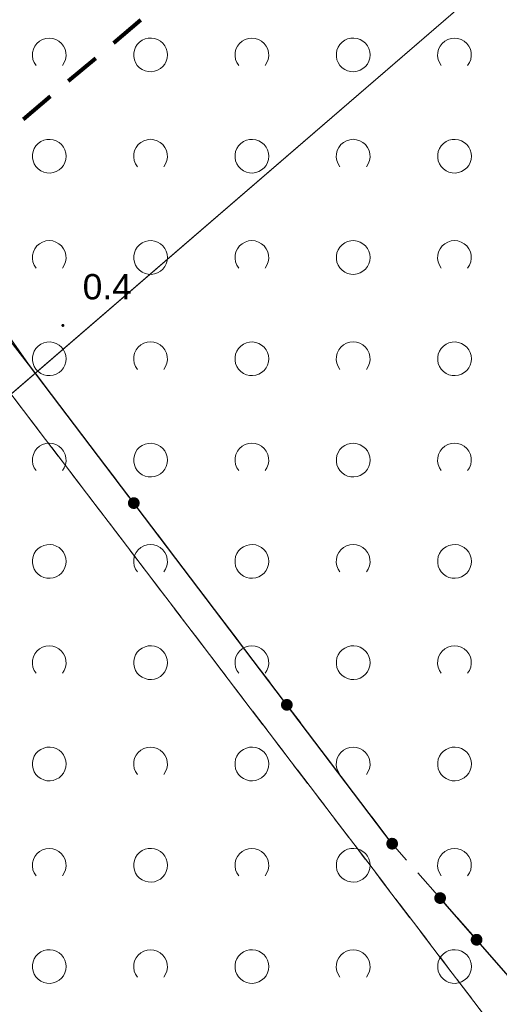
# Model space of a CAD drawing. Extents: x 5474185 to 5474933, y 5916077 to 5916824.
# Tile 40 of 256: x 5474355 to 5474370, y 5916525 to 5916554. Entities that reach past the tile are written whole.
import ezdxf

# ---------------------------------------------------------------- set-up
doc = ezdxf.new("R2010")
doc.units = 0
for name, pattern in [('216-500', [2.5, 1.5, -1]), ('PRZER1-1', [1, 0.5, -0.5]), ('PRZER2-1', [1.5, 1, -0.5]), ('PRZER3-1', [2, 1.5, -0.5])]:
    doc.linetypes.add(name, pattern=pattern)
for name, color, linetype, lineweight in [('GESDZI', 253, 'CONTINUOUS', 18), ('GESKKL', 253, 'CONTINUOUS', 18), ('GESUZY', 253, 'CONTINUOUS', 18), ('GSLKOG', 253, 'CONTINUOUS', 35), ('GSPWPN', 253, 'CONTINUOUS', 13), ('GSPWPN_O', 253, 'CONTINUOUS', 13), ('GSSTZI', 254, 'CONTINUOUS', 18), ('GSSZAD', 254, 'CONTINUOUS', 18), ('Sieć wodociągowa', 253, 'CONTINUOUS', 40)]:
    doc.layers.add(name, color=color, linetype=linetype, lineweight=lineweight)
doc.styles.add('Arial', font='arial.ttf')

msp = doc.modelspace()

# ---------------------------------------------------------------- hatches: boundary and pattern name
at = {"layer": 'GSLKOG'}
for points in [[(5474358.870741, 5916539.824209), (5474358.825058, 5916539.824464), (5474358.780998, 5916539.836536), (5474358.741562, 5916539.8596), (5474358.709441, 5916539.892084), (5474358.686821, 5916539.931775), (5474358.675245, 5916539.975969), (5474358.675501, 5916540.021652), (5474358.687573, 5916540.065712), (5474358.710636, 5916540.105148), (5474358.74312, 5916540.137269), (5474358.782811, 5916540.159889), (5474358.827005, 5916540.171465), (5474358.872688, 5916540.171209), (5474358.916748, 5916540.159137), (5474358.956184, 5916540.136073), (5474358.988305, 5916540.103589), (5474359.010925, 5916540.063898), (5474359.022501, 5916540.019705), (5474359.022245, 5916539.974022), (5474359.010173, 5916539.929961), (5474358.98711, 5916539.890526), (5474358.954626, 5916539.858404), (5474358.914935, 5916539.835785)], [(5474358.870741, 5916539.824209), (5474358.825058, 5916539.824464), (5474358.780998, 5916539.836536), (5474358.741562, 5916539.8596), (5474358.709441, 5916539.892084), (5474358.686821, 5916539.931775), (5474358.675245, 5916539.975969), (5474358.675501, 5916540.021652), (5474358.687573, 5916540.065712), (5474358.710636, 5916540.105148), (5474358.74312, 5916540.137269), (5474358.782811, 5916540.159889), (5474358.827005, 5916540.171465), (5474358.872688, 5916540.171209), (5474358.916748, 5916540.159137), (5474358.956184, 5916540.136073), (5474358.988305, 5916540.103589), (5474359.010925, 5916540.063898), (5474359.022501, 5916540.019705), (5474359.022245, 5916539.974022), (5474359.010173, 5916539.929961), (5474358.98711, 5916539.890526), (5474358.954626, 5916539.858404), (5474358.914935, 5916539.835785)], [(5474363.402995, 5916533.848535), (5474363.357312, 5916533.848791), (5474363.313252, 5916533.860863), (5474363.273816, 5916533.883927), (5474363.241695, 5916533.916411), (5474363.219075, 5916533.956102), (5474363.207499, 5916534.000295), (5474363.207755, 5916534.045978), (5474363.219827, 5916534.090039), (5474363.24289, 5916534.129474), (5474363.275374, 5916534.161596), (5474363.315065, 5916534.184215), (5474363.359259, 5916534.195791), (5474363.404942, 5916534.195536), (5474363.449002, 5916534.183464), (5474363.488438, 5916534.1604), (5474363.520559, 5916534.127916), (5474363.543179, 5916534.088225), (5474363.554755, 5916534.044031), (5474363.554499, 5916533.998348), (5474363.542427, 5916533.954288), (5474363.519364, 5916533.914852), (5474363.48688, 5916533.882731), (5474363.447189, 5916533.860111)], [(5474363.402995, 5916533.848535), (5474363.357312, 5916533.848791), (5474363.313252, 5916533.860863), (5474363.273816, 5916533.883927), (5474363.241695, 5916533.916411), (5474363.219075, 5916533.956102), (5474363.207499, 5916534.000295), (5474363.207755, 5916534.045978), (5474363.219827, 5916534.090039), (5474363.24289, 5916534.129474), (5474363.275374, 5916534.161596), (5474363.315065, 5916534.184215), (5474363.359259, 5916534.195791), (5474363.404942, 5916534.195536), (5474363.449002, 5916534.183464), (5474363.488438, 5916534.1604), (5474363.520559, 5916534.127916), (5474363.543179, 5916534.088225), (5474363.554755, 5916534.044031), (5474363.554499, 5916533.998348), (5474363.542427, 5916533.954288), (5474363.519364, 5916533.914852), (5474363.48688, 5916533.882731), (5474363.447189, 5916533.860111)], [(5474366.521868, 5916529.736372), (5474366.476185, 5916529.736628), (5474366.432125, 5916529.7487), (5474366.392689, 5916529.771763), (5474366.360568, 5916529.804247), (5474366.337948, 5916529.843938), (5474366.326372, 5916529.888132), (5474366.326628, 5916529.933815), (5474366.3387, 5916529.977875), (5474366.361763, 5916530.017311), (5474366.394247, 5916530.049432), (5474366.433938, 5916530.072052), (5474366.478132, 5916530.083628), (5474366.523815, 5916530.083372), (5474366.567875, 5916530.0713), (5474366.607311, 5916530.048237), (5474366.639432, 5916530.015753), (5474366.662052, 5916529.976062), (5474366.673628, 5916529.931868), (5474366.673372, 5916529.886185), (5474366.6613, 5916529.842125), (5474366.638237, 5916529.802689), (5474366.605753, 5916529.770568), (5474366.566062, 5916529.747948)], [(5474367.908309, 5916528.12539), (5474367.863516, 5916528.134367), (5474367.822571, 5916528.15463), (5474367.788266, 5916528.184799), (5474367.762939, 5916528.22282), (5474367.748315, 5916528.266101), (5474367.74539, 5916528.311691), (5474367.754367, 5916528.356484), (5474367.77463, 5916528.397429), (5474367.804799, 5916528.431734), (5474367.84282, 5916528.457061), (5474367.886101, 5916528.471685), (5474367.931691, 5916528.474609), (5474367.976484, 5916528.465633), (5474368.017429, 5916528.44537), (5474368.051734, 5916528.415201), (5474368.077061, 5916528.37718), (5474368.091685, 5916528.333899), (5474368.09461, 5916528.288309), (5474368.085633, 5916528.243516), (5474368.06537, 5916528.202571), (5474368.035201, 5916528.168266), (5474367.99718, 5916528.142939), (5474367.953899, 5916528.128315)], [(5474368.988309, 5916526.890391), (5474368.943516, 5916526.899367), (5474368.902571, 5916526.91963), (5474368.868266, 5916526.949799), (5474368.842939, 5916526.98782), (5474368.828315, 5916527.031101), (5474368.825391, 5916527.076691), (5474368.834367, 5916527.121484), (5474368.85463, 5916527.162429), (5474368.884799, 5916527.196734), (5474368.92282, 5916527.222061), (5474368.966101, 5916527.236685), (5474369.011691, 5916527.23961), (5474369.056484, 5916527.230633), (5474369.097429, 5916527.21037), (5474369.131734, 5916527.180201), (5474369.157061, 5916527.14218), (5474369.171685, 5916527.098899), (5474369.174609, 5916527.053309), (5474369.165633, 5916527.008516), (5474369.14537, 5916526.967571), (5474369.115201, 5916526.933266), (5474369.07718, 5916526.907939), (5474369.033899, 5916526.893315)], [(5474368.988309, 5916526.890391), (5474368.943516, 5916526.899367), (5474368.902571, 5916526.91963), (5474368.868266, 5916526.949799), (5474368.842939, 5916526.98782), (5474368.828315, 5916527.031101), (5474368.825391, 5916527.076691), (5474368.834367, 5916527.121484), (5474368.85463, 5916527.162429), (5474368.884799, 5916527.196734), (5474368.92282, 5916527.222061), (5474368.966101, 5916527.236685), (5474369.011691, 5916527.23961), (5474369.056484, 5916527.230633), (5474369.097429, 5916527.21037), (5474369.131734, 5916527.180201), (5474369.157061, 5916527.14218), (5474369.171685, 5916527.098899), (5474369.174609, 5916527.053309), (5474369.165633, 5916527.008516), (5474369.14537, 5916526.967571), (5474369.115201, 5916526.933266), (5474369.07718, 5916526.907939), (5474369.033899, 5916526.893315)]]:
    msp.add_hatch(color=256, dxfattribs=at).paths.add_polyline_path(points)
at = {"layer": 'GSPWPN'}
msp.add_hatch(color=256, dxfattribs=at).paths.add_polyline_path([(5474356.75, 5916545.215), (5474356.738353, 5916545.216533), (5474356.7275, 5916545.221029), (5474356.71818, 5916545.22818), (5474356.711029, 5916545.2375), (5474356.706533, 5916545.248353), (5474356.705, 5916545.26), (5474356.706533, 5916545.271647), (5474356.711029, 5916545.2825), (5474356.71818, 5916545.29182), (5474356.7275, 5916545.298971), (5474356.738353, 5916545.303467), (5474356.75, 5916545.305), (5474356.761647, 5916545.303467), (5474356.7725, 5916545.298971), (5474356.78182, 5916545.29182), (5474356.788971, 5916545.2825), (5474356.793467, 5916545.271647), (5474356.795, 5916545.26), (5474356.793467, 5916545.248353), (5474356.788971, 5916545.2375), (5474356.78182, 5916545.22818), (5474356.7725, 5916545.221029), (5474356.761647, 5916545.216533)])

# ---------------------------------------------------------------- linework, layer by layer
at = {"layer": 'GESDZI', "linetype": 'Continuous', "lineweight": 13}
for p, q in [((5474455.96, 5916630.15, 10.22), (5474342.29, 5916532.08, 10.22)), ((5474342.29, 5916532.08, 10.22), (5474455.96, 5916630.15, 10.22))]:
    msp.add_line(p, q, dxfattribs=at)
at = {"layer": 'GESDZI', "linetype": 'Continuous', "lineweight": 13, "elevation": 10.22, "flags": 128}
msp.add_lwpolyline([(5474443.69, 5916646.04), (5474393.53, 5916708.46), (5474352.63, 5916757.58), (5474351.73, 5916758.9), (5474246, 5916681.43), (5474241.05, 5916671.19), (5474244.02, 5916663.45), (5474255.17, 5916645.95), (5474272.74, 5916621.91), (5474307.08, 5916579.16), (5474342.29, 5916532.08), (5474455.96, 5916630.15), (5474443.69, 5916646.04)], close=True, dxfattribs=at)
at = {"layer": 'GESKKL', "linetype": 'PRZER3-1', "lineweight": 13}
for p, q in [((5474355.21, 5916543.23, 10.06), (5474395.4, 5916490.48, 10.06)), ((5474395.4, 5916490.48, 10.06), (5474355.21, 5916543.23, 10.06))]:
    msp.add_line(p, q, dxfattribs=at)
at = {"layer": 'GESUZY', "linetype": 'PRZER1-1', "lineweight": 13}
for p, q in [((5474395.4, 5916490.48, 10.08), (5474355.21, 5916543.23, 10.08)), ((5474355.21, 5916543.23, 10.08), (5474395.4, 5916490.48, 10.08))]:
    msp.add_line(p, q, dxfattribs=at)
at = {"layer": 'GSLKOG', "linetype": 'Continuous', "lineweight": 30}
for p, q in [((5474355.73, 5916544.11, 10.18), (5474354.2, 5916546.08, 10.18)), ((5474366.5, 5916529.91, 10.18), (5474355.73, 5916544.11, 10.18)), ((5474370.08, 5916525.83, 10.18), (5474367.92, 5916528.3, 10.18))]:
    msp.add_line(p, q, dxfattribs=at)
at = {"layer": 'GSSTZI', "linetype": 'PRZER2-1', "lineweight": 13}
for p, q in [((5474355.73, 5916544.11, 10.1), (5474353.29, 5916547.64, 10.1)), ((5474366.5, 5916529.91, 10.1), (5474355.73, 5916544.11, 10.1)), ((5474367.92, 5916528.3, 10.1), (5474366.5, 5916529.91, 10.1)), ((5474370.08, 5916525.83, 10.1), (5474367.92, 5916528.3, 10.1))]:
    msp.add_line(p, q, dxfattribs=at)
at = {"layer": 'GSSZAD', "elevation": 10.1, "flags": 128}
for points in [[(5474355.954688, 5916552.958505), (5474355.899433, 5916553.044136), (5474355.862688, 5916553.139191), (5474355.84598, 5916553.239723), (5474355.850002, 5916553.341554), (5474355.874588, 5916553.440454), (5474355.918717, 5916553.532315), (5474355.980554, 5916553.61332), (5474356.057532, 5916553.680104), (5474356.146452, 5916553.729894), (5474356.24362, 5916553.760619), (5474356.345, 5916553.771005), (5474356.44638, 5916553.760619), (5474356.543548, 5916553.729894), (5474356.632468, 5916553.680104), (5474356.709446, 5916553.61332), (5474356.771283, 5916553.532315), (5474356.815412, 5916553.440454), (5474356.839998, 5916553.341554), (5474356.84402, 5916553.239723), (5474356.827312, 5916553.139191), (5474356.790567, 5916553.044136), (5474356.735312, 5916552.958505)], [(5474361.954688, 5916552.958505), (5474361.899433, 5916553.044136), (5474361.862688, 5916553.139191), (5474361.84598, 5916553.239723), (5474361.850002, 5916553.341554), (5474361.874588, 5916553.440454), (5474361.918717, 5916553.532315), (5474361.980554, 5916553.61332), (5474362.057532, 5916553.680104), (5474362.146452, 5916553.729894), (5474362.24362, 5916553.760619), (5474362.345, 5916553.771005), (5474362.44638, 5916553.760619), (5474362.543548, 5916553.729894), (5474362.632468, 5916553.680104), (5474362.709446, 5916553.61332), (5474362.771283, 5916553.532315), (5474362.815412, 5916553.440454), (5474362.839998, 5916553.341554), (5474362.84402, 5916553.239723), (5474362.827312, 5916553.139191), (5474362.790567, 5916553.044136), (5474362.735312, 5916552.958505)], [(5474367.954688, 5916552.958505), (5474367.899433, 5916553.044136), (5474367.862688, 5916553.139191), (5474367.84598, 5916553.239723), (5474367.850002, 5916553.341554), (5474367.874588, 5916553.440454), (5474367.918717, 5916553.532315), (5474367.980554, 5916553.61332), (5474368.057532, 5916553.680104), (5474368.146452, 5916553.729894), (5474368.24362, 5916553.760619), (5474368.345, 5916553.771005), (5474368.44638, 5916553.760619), (5474368.543548, 5916553.729894), (5474368.632468, 5916553.680104), (5474368.709446, 5916553.61332), (5474368.771283, 5916553.532315), (5474368.815412, 5916553.440454), (5474368.839998, 5916553.341554), (5474368.84402, 5916553.239723), (5474368.827312, 5916553.139191), (5474368.790567, 5916553.044136), (5474368.735312, 5916552.958505)], [(5474358.954688, 5916549.958505), (5474358.899433, 5916550.044136), (5474358.862688, 5916550.139191), (5474358.84598, 5916550.239723), (5474358.850002, 5916550.341554), (5474358.874588, 5916550.440454), (5474358.918717, 5916550.532315), (5474358.980554, 5916550.61332), (5474359.057532, 5916550.680104), (5474359.146452, 5916550.729894), (5474359.24362, 5916550.760619), (5474359.345, 5916550.771005), (5474359.44638, 5916550.760619), (5474359.543548, 5916550.729894), (5474359.632468, 5916550.680104), (5474359.709446, 5916550.61332), (5474359.771283, 5916550.532315), (5474359.815412, 5916550.440454), (5474359.839998, 5916550.341554), (5474359.84402, 5916550.239723), (5474359.827312, 5916550.139191), (5474359.790567, 5916550.044136), (5474359.735312, 5916549.958505)], [(5474364.954688, 5916549.958505), (5474364.899433, 5916550.044136), (5474364.862688, 5916550.139191), (5474364.84598, 5916550.239723), (5474364.850002, 5916550.341554), (5474364.874588, 5916550.440454), (5474364.918717, 5916550.532315), (5474364.980554, 5916550.61332), (5474365.057532, 5916550.680104), (5474365.146452, 5916550.729894), (5474365.24362, 5916550.760619), (5474365.345, 5916550.771005), (5474365.44638, 5916550.760619), (5474365.543548, 5916550.729894), (5474365.632468, 5916550.680104), (5474365.709446, 5916550.61332), (5474365.771283, 5916550.532315), (5474365.815412, 5916550.440454), (5474365.839998, 5916550.341554), (5474365.84402, 5916550.239723), (5474365.827312, 5916550.139191), (5474365.790567, 5916550.044136), (5474365.735312, 5916549.958505)], [(5474355.954688, 5916546.958505), (5474355.899433, 5916547.044136), (5474355.862688, 5916547.139191), (5474355.84598, 5916547.239723), (5474355.850002, 5916547.341554), (5474355.874588, 5916547.440454), (5474355.918717, 5916547.532315), (5474355.980554, 5916547.61332), (5474356.057532, 5916547.680104), (5474356.146452, 5916547.729894), (5474356.24362, 5916547.760619), (5474356.345, 5916547.771005), (5474356.44638, 5916547.760619), (5474356.543548, 5916547.729894), (5474356.632468, 5916547.680104), (5474356.709446, 5916547.61332), (5474356.771283, 5916547.532315), (5474356.815412, 5916547.440454), (5474356.839998, 5916547.341554), (5474356.84402, 5916547.239723), (5474356.827312, 5916547.139191), (5474356.790567, 5916547.044136), (5474356.735312, 5916546.958505)], [(5474361.954688, 5916546.958505), (5474361.899433, 5916547.044136), (5474361.862688, 5916547.139191), (5474361.84598, 5916547.239723), (5474361.850002, 5916547.341554), (5474361.874588, 5916547.440454), (5474361.918717, 5916547.532315), (5474361.980554, 5916547.61332), (5474362.057532, 5916547.680104), (5474362.146452, 5916547.729894), (5474362.24362, 5916547.760619), (5474362.345, 5916547.771005), (5474362.44638, 5916547.760619), (5474362.543548, 5916547.729894), (5474362.632468, 5916547.680104), (5474362.709446, 5916547.61332), (5474362.771283, 5916547.532315), (5474362.815412, 5916547.440454), (5474362.839998, 5916547.341554), (5474362.84402, 5916547.239723), (5474362.827312, 5916547.139191), (5474362.790567, 5916547.044136), (5474362.735312, 5916546.958505)], [(5474367.954688, 5916546.958505), (5474367.899433, 5916547.044136), (5474367.862688, 5916547.139191), (5474367.84598, 5916547.239723), (5474367.850002, 5916547.341554), (5474367.874588, 5916547.440454), (5474367.918717, 5916547.532315), (5474367.980554, 5916547.61332), (5474368.057532, 5916547.680104), (5474368.146452, 5916547.729894), (5474368.24362, 5916547.760619), (5474368.345, 5916547.771005), (5474368.44638, 5916547.760619), (5474368.543548, 5916547.729894), (5474368.632468, 5916547.680104), (5474368.709446, 5916547.61332), (5474368.771283, 5916547.532315), (5474368.815412, 5916547.440454), (5474368.839998, 5916547.341554), (5474368.84402, 5916547.239723), (5474368.827312, 5916547.139191), (5474368.790567, 5916547.044136), (5474368.735312, 5916546.958505)], [(5474358.954688, 5916543.958505), (5474358.899433, 5916544.044136), (5474358.862688, 5916544.139191), (5474358.84598, 5916544.239723), (5474358.850002, 5916544.341554), (5474358.874588, 5916544.440454), (5474358.918717, 5916544.532315), (5474358.980554, 5916544.61332), (5474359.057532, 5916544.680104), (5474359.146452, 5916544.729894), (5474359.24362, 5916544.760619), (5474359.345, 5916544.771005), (5474359.44638, 5916544.760619), (5474359.543548, 5916544.729894), (5474359.632468, 5916544.680104), (5474359.709446, 5916544.61332), (5474359.771283, 5916544.532315), (5474359.815412, 5916544.440454), (5474359.839998, 5916544.341554), (5474359.84402, 5916544.239723), (5474359.827312, 5916544.139191), (5474359.790567, 5916544.044136), (5474359.735312, 5916543.958505)], [(5474364.954688, 5916543.958505), (5474364.899433, 5916544.044136), (5474364.862688, 5916544.139191), (5474364.84598, 5916544.239723), (5474364.850002, 5916544.341554), (5474364.874588, 5916544.440454), (5474364.918717, 5916544.532315), (5474364.980554, 5916544.61332), (5474365.057532, 5916544.680104), (5474365.146452, 5916544.729894), (5474365.24362, 5916544.760619), (5474365.345, 5916544.771005), (5474365.44638, 5916544.760619), (5474365.543548, 5916544.729894), (5474365.632468, 5916544.680104), (5474365.709446, 5916544.61332), (5474365.771283, 5916544.532315), (5474365.815412, 5916544.440454), (5474365.839998, 5916544.341554), (5474365.84402, 5916544.239723), (5474365.827312, 5916544.139191), (5474365.790567, 5916544.044136), (5474365.735312, 5916543.958505)], [(5474355.954688, 5916540.958505), (5474355.899433, 5916541.044136), (5474355.862688, 5916541.139191), (5474355.84598, 5916541.239723), (5474355.850002, 5916541.341554), (5474355.874588, 5916541.440454), (5474355.918717, 5916541.532315), (5474355.980554, 5916541.61332), (5474356.057532, 5916541.680104), (5474356.146452, 5916541.729894), (5474356.24362, 5916541.760619), (5474356.345, 5916541.771005), (5474356.44638, 5916541.760619), (5474356.543548, 5916541.729894), (5474356.632468, 5916541.680104), (5474356.709446, 5916541.61332), (5474356.771283, 5916541.532315), (5474356.815412, 5916541.440454), (5474356.839998, 5916541.341554), (5474356.84402, 5916541.239723), (5474356.827312, 5916541.139191), (5474356.790567, 5916541.044136), (5474356.735312, 5916540.958505)], [(5474361.954688, 5916540.958505), (5474361.899433, 5916541.044136), (5474361.862688, 5916541.139191), (5474361.84598, 5916541.239723), (5474361.850002, 5916541.341554), (5474361.874588, 5916541.440454), (5474361.918717, 5916541.532315), (5474361.980554, 5916541.61332), (5474362.057532, 5916541.680104), (5474362.146452, 5916541.729894), (5474362.24362, 5916541.760619), (5474362.345, 5916541.771005), (5474362.44638, 5916541.760619), (5474362.543548, 5916541.729894), (5474362.632468, 5916541.680104), (5474362.709446, 5916541.61332), (5474362.771283, 5916541.532315), (5474362.815412, 5916541.440454), (5474362.839998, 5916541.341554), (5474362.84402, 5916541.239723), (5474362.827312, 5916541.139191), (5474362.790567, 5916541.044136), (5474362.735312, 5916540.958505)], [(5474367.954688, 5916540.958505), (5474367.899433, 5916541.044136), (5474367.862688, 5916541.139191), (5474367.84598, 5916541.239723), (5474367.850002, 5916541.341554), (5474367.874588, 5916541.440454), (5474367.918717, 5916541.532315), (5474367.980554, 5916541.61332), (5474368.057532, 5916541.680104), (5474368.146452, 5916541.729894), (5474368.24362, 5916541.760619), (5474368.345, 5916541.771005), (5474368.44638, 5916541.760619), (5474368.543548, 5916541.729894), (5474368.632468, 5916541.680104), (5474368.709446, 5916541.61332), (5474368.771283, 5916541.532315), (5474368.815412, 5916541.440454), (5474368.839998, 5916541.341554), (5474368.84402, 5916541.239723), (5474368.827312, 5916541.139191), (5474368.790567, 5916541.044136), (5474368.735312, 5916540.958505)], [(5474358.954688, 5916537.958505), (5474358.899433, 5916538.044136), (5474358.862688, 5916538.139191), (5474358.84598, 5916538.239723), (5474358.850002, 5916538.341554), (5474358.874588, 5916538.440454), (5474358.918717, 5916538.532315), (5474358.980554, 5916538.61332), (5474359.057532, 5916538.680104), (5474359.146452, 5916538.729894), (5474359.24362, 5916538.760619), (5474359.345, 5916538.771005), (5474359.44638, 5916538.760619), (5474359.543548, 5916538.729894), (5474359.632468, 5916538.680104), (5474359.709446, 5916538.61332), (5474359.771283, 5916538.532315), (5474359.815412, 5916538.440454), (5474359.839998, 5916538.341554), (5474359.84402, 5916538.239723), (5474359.827312, 5916538.139191), (5474359.790567, 5916538.044136), (5474359.735312, 5916537.958505)], [(5474364.954688, 5916537.958505), (5474364.899433, 5916538.044136), (5474364.862688, 5916538.139191), (5474364.84598, 5916538.239723), (5474364.850002, 5916538.341554), (5474364.874588, 5916538.440454), (5474364.918717, 5916538.532315), (5474364.980554, 5916538.61332), (5474365.057532, 5916538.680104), (5474365.146452, 5916538.729894), (5474365.24362, 5916538.760619), (5474365.345, 5916538.771005), (5474365.44638, 5916538.760619), (5474365.543548, 5916538.729894), (5474365.632468, 5916538.680104), (5474365.709446, 5916538.61332), (5474365.771283, 5916538.532315), (5474365.815412, 5916538.440454), (5474365.839998, 5916538.341554), (5474365.84402, 5916538.239723), (5474365.827312, 5916538.139191), (5474365.790567, 5916538.044136), (5474365.735312, 5916537.958505)], [(5474355.954688, 5916534.958505), (5474355.899433, 5916535.044136), (5474355.862688, 5916535.139191), (5474355.84598, 5916535.239723), (5474355.850002, 5916535.341554), (5474355.874588, 5916535.440454), (5474355.918717, 5916535.532315), (5474355.980554, 5916535.61332), (5474356.057532, 5916535.680104), (5474356.146452, 5916535.729894), (5474356.24362, 5916535.760619), (5474356.345, 5916535.771005), (5474356.44638, 5916535.760619), (5474356.543548, 5916535.729894), (5474356.632468, 5916535.680104), (5474356.709446, 5916535.61332), (5474356.771283, 5916535.532315), (5474356.815412, 5916535.440454), (5474356.839998, 5916535.341554), (5474356.84402, 5916535.239723), (5474356.827312, 5916535.139191), (5474356.790567, 5916535.044136), (5474356.735312, 5916534.958505)], [(5474361.954688, 5916534.958505), (5474361.899433, 5916535.044136), (5474361.862688, 5916535.139191), (5474361.84598, 5916535.239723), (5474361.850002, 5916535.341554), (5474361.874588, 5916535.440454), (5474361.918717, 5916535.532315), (5474361.980554, 5916535.61332), (5474362.057532, 5916535.680104), (5474362.146452, 5916535.729894), (5474362.24362, 5916535.760619), (5474362.345, 5916535.771005), (5474362.44638, 5916535.760619), (5474362.543548, 5916535.729894), (5474362.632468, 5916535.680104), (5474362.709446, 5916535.61332), (5474362.771283, 5916535.532315), (5474362.815412, 5916535.440454), (5474362.839998, 5916535.341554), (5474362.84402, 5916535.239723), (5474362.827312, 5916535.139191), (5474362.790567, 5916535.044136), (5474362.735312, 5916534.958505)], [(5474367.954688, 5916534.958505), (5474367.899433, 5916535.044136), (5474367.862688, 5916535.139191), (5474367.84598, 5916535.239723), (5474367.850002, 5916535.341554), (5474367.874588, 5916535.440454), (5474367.918717, 5916535.532315), (5474367.980554, 5916535.61332), (5474368.057532, 5916535.680104), (5474368.146452, 5916535.729894), (5474368.24362, 5916535.760619), (5474368.345, 5916535.771005), (5474368.44638, 5916535.760619), (5474368.543548, 5916535.729894), (5474368.632468, 5916535.680104), (5474368.709446, 5916535.61332), (5474368.771283, 5916535.532315), (5474368.815412, 5916535.440454), (5474368.839998, 5916535.341554), (5474368.84402, 5916535.239723), (5474368.827312, 5916535.139191), (5474368.790567, 5916535.044136), (5474368.735312, 5916534.958505)], [(5474358.954688, 5916531.958505), (5474358.899433, 5916532.044136), (5474358.862688, 5916532.139191), (5474358.84598, 5916532.239723), (5474358.850002, 5916532.341554), (5474358.874588, 5916532.440454), (5474358.918717, 5916532.532315), (5474358.980554, 5916532.61332), (5474359.057532, 5916532.680104), (5474359.146452, 5916532.729894), (5474359.24362, 5916532.760619), (5474359.345, 5916532.771005), (5474359.44638, 5916532.760619), (5474359.543548, 5916532.729894), (5474359.632468, 5916532.680104), (5474359.709446, 5916532.61332), (5474359.771283, 5916532.532315), (5474359.815412, 5916532.440454), (5474359.839998, 5916532.341554), (5474359.84402, 5916532.239723), (5474359.827312, 5916532.139191), (5474359.790567, 5916532.044136), (5474359.735312, 5916531.958505)], [(5474364.954688, 5916531.958505), (5474364.899433, 5916532.044136), (5474364.862688, 5916532.139191), (5474364.84598, 5916532.239723), (5474364.850002, 5916532.341554), (5474364.874588, 5916532.440454), (5474364.918717, 5916532.532315), (5474364.980554, 5916532.61332), (5474365.057532, 5916532.680104), (5474365.146452, 5916532.729894), (5474365.24362, 5916532.760619), (5474365.345, 5916532.771005), (5474365.44638, 5916532.760619), (5474365.543548, 5916532.729894), (5474365.632468, 5916532.680104), (5474365.709446, 5916532.61332), (5474365.771283, 5916532.532315), (5474365.815412, 5916532.440454), (5474365.839998, 5916532.341554), (5474365.84402, 5916532.239723), (5474365.827312, 5916532.139191), (5474365.790567, 5916532.044136), (5474365.735312, 5916531.958505)], [(5474355.954688, 5916528.958505), (5474355.899433, 5916529.044136), (5474355.862688, 5916529.139191), (5474355.84598, 5916529.239723), (5474355.850002, 5916529.341554), (5474355.874588, 5916529.440454), (5474355.918717, 5916529.532315), (5474355.980554, 5916529.61332), (5474356.057532, 5916529.680104), (5474356.146452, 5916529.729894), (5474356.24362, 5916529.760619), (5474356.345, 5916529.771005), (5474356.44638, 5916529.760619), (5474356.543548, 5916529.729894), (5474356.632468, 5916529.680104), (5474356.709446, 5916529.61332), (5474356.771283, 5916529.532315), (5474356.815412, 5916529.440454), (5474356.839998, 5916529.341554), (5474356.84402, 5916529.239723), (5474356.827312, 5916529.139191), (5474356.790567, 5916529.044136), (5474356.735312, 5916528.958505)], [(5474361.954688, 5916528.958505), (5474361.899433, 5916529.044136), (5474361.862688, 5916529.139191), (5474361.84598, 5916529.239723), (5474361.850002, 5916529.341554), (5474361.874588, 5916529.440454), (5474361.918717, 5916529.532315), (5474361.980554, 5916529.61332), (5474362.057532, 5916529.680104), (5474362.146452, 5916529.729894), (5474362.24362, 5916529.760619), (5474362.345, 5916529.771005), (5474362.44638, 5916529.760619), (5474362.543548, 5916529.729894), (5474362.632468, 5916529.680104), (5474362.709446, 5916529.61332), (5474362.771283, 5916529.532315), (5474362.815412, 5916529.440454), (5474362.839998, 5916529.341554), (5474362.84402, 5916529.239723), (5474362.827312, 5916529.139191), (5474362.790567, 5916529.044136), (5474362.735312, 5916528.958505)], [(5474367.954688, 5916528.958505), (5474367.899433, 5916529.044136), (5474367.862688, 5916529.139191), (5474367.84598, 5916529.239723), (5474367.850002, 5916529.341554), (5474367.874588, 5916529.440454), (5474367.918717, 5916529.532315), (5474367.980554, 5916529.61332), (5474368.057532, 5916529.680104), (5474368.146452, 5916529.729894), (5474368.24362, 5916529.760619), (5474368.345, 5916529.771005), (5474368.44638, 5916529.760619), (5474368.543548, 5916529.729894), (5474368.632468, 5916529.680104), (5474368.709446, 5916529.61332), (5474368.771283, 5916529.532315), (5474368.815412, 5916529.440454), (5474368.839998, 5916529.341554), (5474368.84402, 5916529.239723), (5474368.827312, 5916529.139191), (5474368.790567, 5916529.044136), (5474368.735312, 5916528.958505)], [(5474358.954688, 5916525.958505), (5474358.899433, 5916526.044136), (5474358.862688, 5916526.139191), (5474358.84598, 5916526.239723), (5474358.850002, 5916526.341554), (5474358.874588, 5916526.440454), (5474358.918717, 5916526.532315), (5474358.980554, 5916526.61332), (5474359.057532, 5916526.680104), (5474359.146452, 5916526.729894), (5474359.24362, 5916526.760619), (5474359.345, 5916526.771005), (5474359.44638, 5916526.760619), (5474359.543548, 5916526.729894), (5474359.632468, 5916526.680104), (5474359.709446, 5916526.61332), (5474359.771283, 5916526.532315), (5474359.815412, 5916526.440454), (5474359.839998, 5916526.341554), (5474359.84402, 5916526.239723), (5474359.827312, 5916526.139191), (5474359.790567, 5916526.044136), (5474359.735312, 5916525.958505)], [(5474364.954688, 5916525.958505), (5474364.899433, 5916526.044136), (5474364.862688, 5916526.139191), (5474364.84598, 5916526.239723), (5474364.850002, 5916526.341554), (5474364.874588, 5916526.440454), (5474364.918717, 5916526.532315), (5474364.980554, 5916526.61332), (5474365.057532, 5916526.680104), (5474365.146452, 5916526.729894), (5474365.24362, 5916526.760619), (5474365.345, 5916526.771005), (5474365.44638, 5916526.760619), (5474365.543548, 5916526.729894), (5474365.632468, 5916526.680104), (5474365.709446, 5916526.61332), (5474365.771283, 5916526.532315), (5474365.815412, 5916526.440454), (5474365.839998, 5916526.341554), (5474365.84402, 5916526.239723), (5474365.827312, 5916526.139191), (5474365.790567, 5916526.044136), (5474365.735312, 5916525.958505)]]:
    msp.add_lwpolyline(points, dxfattribs=at)
for points in [[(5474359.845, 5916553.271005), (5474359.835964, 5916553.365631), (5474359.809184, 5916553.456836), (5474359.765627, 5916553.541325), (5474359.706867, 5916553.616045), (5474359.635028, 5916553.678293), (5474359.552708, 5916553.725821), (5474359.462879, 5916553.756911), (5474359.368791, 5916553.770439), (5474359.273843, 5916553.765916), (5474359.181466, 5916553.743505), (5474359.095, 5916553.704018), (5474359.01757, 5916553.64888), (5474358.951973, 5916553.580084), (5474358.900582, 5916553.500118), (5474358.865254, 5916553.411871), (5474358.847264, 5916553.318533), (5474358.847264, 5916553.223477), (5474358.865254, 5916553.130139), (5474358.900582, 5916553.041892), (5474358.951973, 5916552.961926), (5474359.01757, 5916552.89313), (5474359.095, 5916552.837992), (5474359.181466, 5916552.798505), (5474359.273843, 5916552.776094), (5474359.368791, 5916552.771571), (5474359.462879, 5916552.785099), (5474359.552708, 5916552.816189), (5474359.635028, 5916552.863717), (5474359.706867, 5916552.925965), (5474359.765627, 5916553.000685), (5474359.809184, 5916553.085174), (5474359.835964, 5916553.176379), (5474359.845, 5916553.271005)], [(5474365.845, 5916553.271005), (5474365.835964, 5916553.365631), (5474365.809184, 5916553.456836), (5474365.765627, 5916553.541325), (5474365.706867, 5916553.616045), (5474365.635028, 5916553.678293), (5474365.552708, 5916553.725821), (5474365.462879, 5916553.756911), (5474365.368791, 5916553.770439), (5474365.273843, 5916553.765916), (5474365.181466, 5916553.743505), (5474365.095, 5916553.704018), (5474365.01757, 5916553.64888), (5474364.951973, 5916553.580084), (5474364.900582, 5916553.500118), (5474364.865254, 5916553.411871), (5474364.847264, 5916553.318533), (5474364.847264, 5916553.223477), (5474364.865254, 5916553.130139), (5474364.900582, 5916553.041892), (5474364.951973, 5916552.961926), (5474365.01757, 5916552.89313), (5474365.095, 5916552.837992), (5474365.181466, 5916552.798505), (5474365.273843, 5916552.776094), (5474365.368791, 5916552.771571), (5474365.462879, 5916552.785099), (5474365.552708, 5916552.816189), (5474365.635028, 5916552.863717), (5474365.706867, 5916552.925965), (5474365.765627, 5916553.000685), (5474365.809184, 5916553.085174), (5474365.835964, 5916553.176379), (5474365.845, 5916553.271005)], [(5474356.845, 5916550.271005), (5474356.835964, 5916550.365631), (5474356.809184, 5916550.456836), (5474356.765627, 5916550.541325), (5474356.706867, 5916550.616045), (5474356.635028, 5916550.678293), (5474356.552708, 5916550.725821), (5474356.462879, 5916550.756911), (5474356.368791, 5916550.770439), (5474356.273843, 5916550.765916), (5474356.181466, 5916550.743505), (5474356.095, 5916550.704018), (5474356.01757, 5916550.64888), (5474355.951973, 5916550.580084), (5474355.900582, 5916550.500118), (5474355.865254, 5916550.411871), (5474355.847264, 5916550.318533), (5474355.847264, 5916550.223477), (5474355.865254, 5916550.130139), (5474355.900582, 5916550.041892), (5474355.951973, 5916549.961926), (5474356.01757, 5916549.89313), (5474356.095, 5916549.837992), (5474356.181466, 5916549.798505), (5474356.273843, 5916549.776094), (5474356.368791, 5916549.771571), (5474356.462879, 5916549.785099), (5474356.552708, 5916549.816189), (5474356.635028, 5916549.863717), (5474356.706867, 5916549.925965), (5474356.765627, 5916550.000685), (5474356.809184, 5916550.085174), (5474356.835964, 5916550.176379), (5474356.845, 5916550.271005)], [(5474362.845, 5916550.271005), (5474362.835964, 5916550.365631), (5474362.809184, 5916550.456836), (5474362.765627, 5916550.541325), (5474362.706867, 5916550.616045), (5474362.635028, 5916550.678293), (5474362.552708, 5916550.725821), (5474362.462879, 5916550.756911), (5474362.368791, 5916550.770439), (5474362.273843, 5916550.765916), (5474362.181466, 5916550.743505), (5474362.095, 5916550.704018), (5474362.01757, 5916550.64888), (5474361.951973, 5916550.580084), (5474361.900582, 5916550.500118), (5474361.865254, 5916550.411871), (5474361.847264, 5916550.318533), (5474361.847264, 5916550.223477), (5474361.865254, 5916550.130139), (5474361.900582, 5916550.041892), (5474361.951973, 5916549.961926), (5474362.01757, 5916549.89313), (5474362.095, 5916549.837992), (5474362.181466, 5916549.798505), (5474362.273843, 5916549.776094), (5474362.368791, 5916549.771571), (5474362.462879, 5916549.785099), (5474362.552708, 5916549.816189), (5474362.635028, 5916549.863717), (5474362.706867, 5916549.925965), (5474362.765627, 5916550.000685), (5474362.809184, 5916550.085174), (5474362.835964, 5916550.176379), (5474362.845, 5916550.271005)], [(5474368.845, 5916550.271005), (5474368.835964, 5916550.365631), (5474368.809184, 5916550.456836), (5474368.765627, 5916550.541325), (5474368.706867, 5916550.616045), (5474368.635028, 5916550.678293), (5474368.552708, 5916550.725821), (5474368.462879, 5916550.756911), (5474368.368791, 5916550.770439), (5474368.273843, 5916550.765916), (5474368.181466, 5916550.743505), (5474368.095, 5916550.704018), (5474368.01757, 5916550.64888), (5474367.951973, 5916550.580084), (5474367.900582, 5916550.500118), (5474367.865254, 5916550.411871), (5474367.847264, 5916550.318533), (5474367.847264, 5916550.223477), (5474367.865254, 5916550.130139), (5474367.900582, 5916550.041892), (5474367.951973, 5916549.961926), (5474368.01757, 5916549.89313), (5474368.095, 5916549.837992), (5474368.181466, 5916549.798505), (5474368.273843, 5916549.776094), (5474368.368791, 5916549.771571), (5474368.462879, 5916549.785099), (5474368.552708, 5916549.816189), (5474368.635028, 5916549.863717), (5474368.706867, 5916549.925965), (5474368.765627, 5916550.000685), (5474368.809184, 5916550.085174), (5474368.835964, 5916550.176379), (5474368.845, 5916550.271005)], [(5474359.845, 5916547.271005), (5474359.835964, 5916547.365631), (5474359.809184, 5916547.456836), (5474359.765627, 5916547.541325), (5474359.706867, 5916547.616045), (5474359.635028, 5916547.678293), (5474359.552708, 5916547.725821), (5474359.462879, 5916547.756911), (5474359.368791, 5916547.770439), (5474359.273843, 5916547.765916), (5474359.181466, 5916547.743505), (5474359.095, 5916547.704018), (5474359.01757, 5916547.64888), (5474358.951973, 5916547.580084), (5474358.900582, 5916547.500118), (5474358.865254, 5916547.411871), (5474358.847264, 5916547.318533), (5474358.847264, 5916547.223477), (5474358.865254, 5916547.130139), (5474358.900582, 5916547.041892), (5474358.951973, 5916546.961926), (5474359.01757, 5916546.89313), (5474359.095, 5916546.837992), (5474359.181466, 5916546.798505), (5474359.273843, 5916546.776094), (5474359.368791, 5916546.771571), (5474359.462879, 5916546.785099), (5474359.552708, 5916546.816189), (5474359.635028, 5916546.863717), (5474359.706867, 5916546.925965), (5474359.765627, 5916547.000685), (5474359.809184, 5916547.085174), (5474359.835964, 5916547.176379), (5474359.845, 5916547.271005)], [(5474365.845, 5916547.271005), (5474365.835964, 5916547.365631), (5474365.809184, 5916547.456836), (5474365.765627, 5916547.541325), (5474365.706867, 5916547.616045), (5474365.635028, 5916547.678293), (5474365.552708, 5916547.725821), (5474365.462879, 5916547.756911), (5474365.368791, 5916547.770439), (5474365.273843, 5916547.765916), (5474365.181466, 5916547.743505), (5474365.095, 5916547.704018), (5474365.01757, 5916547.64888), (5474364.951973, 5916547.580084), (5474364.900582, 5916547.500118), (5474364.865254, 5916547.411871), (5474364.847264, 5916547.318533), (5474364.847264, 5916547.223477), (5474364.865254, 5916547.130139), (5474364.900582, 5916547.041892), (5474364.951973, 5916546.961926), (5474365.01757, 5916546.89313), (5474365.095, 5916546.837992), (5474365.181466, 5916546.798505), (5474365.273843, 5916546.776094), (5474365.368791, 5916546.771571), (5474365.462879, 5916546.785099), (5474365.552708, 5916546.816189), (5474365.635028, 5916546.863717), (5474365.706867, 5916546.925965), (5474365.765627, 5916547.000685), (5474365.809184, 5916547.085174), (5474365.835964, 5916547.176379), (5474365.845, 5916547.271005)], [(5474356.845, 5916544.271005), (5474356.835964, 5916544.365631), (5474356.809184, 5916544.456836), (5474356.765627, 5916544.541325), (5474356.706867, 5916544.616045), (5474356.635028, 5916544.678293), (5474356.552708, 5916544.725821), (5474356.462879, 5916544.756911), (5474356.368791, 5916544.770439), (5474356.273843, 5916544.765916), (5474356.181466, 5916544.743505), (5474356.095, 5916544.704018), (5474356.01757, 5916544.64888), (5474355.951973, 5916544.580084), (5474355.900582, 5916544.500118), (5474355.865254, 5916544.411871), (5474355.847264, 5916544.318533), (5474355.847264, 5916544.223477), (5474355.865254, 5916544.130139), (5474355.900582, 5916544.041892), (5474355.951973, 5916543.961926), (5474356.01757, 5916543.89313), (5474356.095, 5916543.837992), (5474356.181466, 5916543.798505), (5474356.273843, 5916543.776094), (5474356.368791, 5916543.771571), (5474356.462879, 5916543.785099), (5474356.552708, 5916543.816189), (5474356.635028, 5916543.863717), (5474356.706867, 5916543.925965), (5474356.765627, 5916544.000685), (5474356.809184, 5916544.085174), (5474356.835964, 5916544.176379), (5474356.845, 5916544.271005)], [(5474362.845, 5916544.271005), (5474362.835964, 5916544.365631), (5474362.809184, 5916544.456836), (5474362.765627, 5916544.541325), (5474362.706867, 5916544.616045), (5474362.635028, 5916544.678293), (5474362.552708, 5916544.725821), (5474362.462879, 5916544.756911), (5474362.368791, 5916544.770439), (5474362.273843, 5916544.765916), (5474362.181466, 5916544.743505), (5474362.095, 5916544.704018), (5474362.01757, 5916544.64888), (5474361.951973, 5916544.580084), (5474361.900582, 5916544.500118), (5474361.865254, 5916544.411871), (5474361.847264, 5916544.318533), (5474361.847264, 5916544.223477), (5474361.865254, 5916544.130139), (5474361.900582, 5916544.041892), (5474361.951973, 5916543.961926), (5474362.01757, 5916543.89313), (5474362.095, 5916543.837992), (5474362.181466, 5916543.798505), (5474362.273843, 5916543.776094), (5474362.368791, 5916543.771571), (5474362.462879, 5916543.785099), (5474362.552708, 5916543.816189), (5474362.635028, 5916543.863717), (5474362.706867, 5916543.925965), (5474362.765627, 5916544.000685), (5474362.809184, 5916544.085174), (5474362.835964, 5916544.176379), (5474362.845, 5916544.271005)], [(5474368.845, 5916544.271005), (5474368.835964, 5916544.365631), (5474368.809184, 5916544.456836), (5474368.765627, 5916544.541325), (5474368.706867, 5916544.616045), (5474368.635028, 5916544.678293), (5474368.552708, 5916544.725821), (5474368.462879, 5916544.756911), (5474368.368791, 5916544.770439), (5474368.273843, 5916544.765916), (5474368.181466, 5916544.743505), (5474368.095, 5916544.704018), (5474368.01757, 5916544.64888), (5474367.951973, 5916544.580084), (5474367.900582, 5916544.500118), (5474367.865254, 5916544.411871), (5474367.847264, 5916544.318533), (5474367.847264, 5916544.223477), (5474367.865254, 5916544.130139), (5474367.900582, 5916544.041892), (5474367.951973, 5916543.961926), (5474368.01757, 5916543.89313), (5474368.095, 5916543.837992), (5474368.181466, 5916543.798505), (5474368.273843, 5916543.776094), (5474368.368791, 5916543.771571), (5474368.462879, 5916543.785099), (5474368.552708, 5916543.816189), (5474368.635028, 5916543.863717), (5474368.706867, 5916543.925965), (5474368.765627, 5916544.000685), (5474368.809184, 5916544.085174), (5474368.835964, 5916544.176379), (5474368.845, 5916544.271005)], [(5474359.845, 5916541.271005), (5474359.835964, 5916541.365631), (5474359.809184, 5916541.456836), (5474359.765627, 5916541.541325), (5474359.706867, 5916541.616045), (5474359.635028, 5916541.678293), (5474359.552708, 5916541.725821), (5474359.462879, 5916541.756911), (5474359.368791, 5916541.770439), (5474359.273843, 5916541.765916), (5474359.181466, 5916541.743505), (5474359.095, 5916541.704018), (5474359.01757, 5916541.64888), (5474358.951973, 5916541.580084), (5474358.900582, 5916541.500118), (5474358.865254, 5916541.411871), (5474358.847264, 5916541.318533), (5474358.847264, 5916541.223477), (5474358.865254, 5916541.130139), (5474358.900582, 5916541.041892), (5474358.951973, 5916540.961926), (5474359.01757, 5916540.89313), (5474359.095, 5916540.837992), (5474359.181466, 5916540.798505), (5474359.273843, 5916540.776094), (5474359.368791, 5916540.771571), (5474359.462879, 5916540.785099), (5474359.552708, 5916540.816189), (5474359.635028, 5916540.863717), (5474359.706867, 5916540.925965), (5474359.765627, 5916541.000685), (5474359.809184, 5916541.085174), (5474359.835964, 5916541.176379), (5474359.845, 5916541.271005)], [(5474365.845, 5916541.271005), (5474365.835964, 5916541.365631), (5474365.809184, 5916541.456836), (5474365.765627, 5916541.541325), (5474365.706867, 5916541.616045), (5474365.635028, 5916541.678293), (5474365.552708, 5916541.725821), (5474365.462879, 5916541.756911), (5474365.368791, 5916541.770439), (5474365.273843, 5916541.765916), (5474365.181466, 5916541.743505), (5474365.095, 5916541.704018), (5474365.01757, 5916541.64888), (5474364.951973, 5916541.580084), (5474364.900582, 5916541.500118), (5474364.865254, 5916541.411871), (5474364.847264, 5916541.318533), (5474364.847264, 5916541.223477), (5474364.865254, 5916541.130139), (5474364.900582, 5916541.041892), (5474364.951973, 5916540.961926), (5474365.01757, 5916540.89313), (5474365.095, 5916540.837992), (5474365.181466, 5916540.798505), (5474365.273843, 5916540.776094), (5474365.368791, 5916540.771571), (5474365.462879, 5916540.785099), (5474365.552708, 5916540.816189), (5474365.635028, 5916540.863717), (5474365.706867, 5916540.925965), (5474365.765627, 5916541.000685), (5474365.809184, 5916541.085174), (5474365.835964, 5916541.176379), (5474365.845, 5916541.271005)], [(5474356.845, 5916538.271005), (5474356.835964, 5916538.365631), (5474356.809184, 5916538.456836), (5474356.765627, 5916538.541325), (5474356.706867, 5916538.616045), (5474356.635028, 5916538.678293), (5474356.552708, 5916538.725821), (5474356.462879, 5916538.756911), (5474356.368791, 5916538.770439), (5474356.273843, 5916538.765916), (5474356.181466, 5916538.743505), (5474356.095, 5916538.704018), (5474356.01757, 5916538.64888), (5474355.951973, 5916538.580084), (5474355.900582, 5916538.500118), (5474355.865254, 5916538.411871), (5474355.847264, 5916538.318533), (5474355.847264, 5916538.223477), (5474355.865254, 5916538.130139), (5474355.900582, 5916538.041892), (5474355.951973, 5916537.961926), (5474356.01757, 5916537.89313), (5474356.095, 5916537.837992), (5474356.181466, 5916537.798505), (5474356.273843, 5916537.776094), (5474356.368791, 5916537.771571), (5474356.462879, 5916537.785099), (5474356.552708, 5916537.816189), (5474356.635028, 5916537.863717), (5474356.706867, 5916537.925965), (5474356.765627, 5916538.000685), (5474356.809184, 5916538.085174), (5474356.835964, 5916538.176379), (5474356.845, 5916538.271005)], [(5474362.845, 5916538.271005), (5474362.835964, 5916538.365631), (5474362.809184, 5916538.456836), (5474362.765627, 5916538.541325), (5474362.706867, 5916538.616045), (5474362.635028, 5916538.678293), (5474362.552708, 5916538.725821), (5474362.462879, 5916538.756911), (5474362.368791, 5916538.770439), (5474362.273843, 5916538.765916), (5474362.181466, 5916538.743505), (5474362.095, 5916538.704018), (5474362.01757, 5916538.64888), (5474361.951973, 5916538.580084), (5474361.900582, 5916538.500118), (5474361.865254, 5916538.411871), (5474361.847264, 5916538.318533), (5474361.847264, 5916538.223477), (5474361.865254, 5916538.130139), (5474361.900582, 5916538.041892), (5474361.951973, 5916537.961926), (5474362.01757, 5916537.89313), (5474362.095, 5916537.837992), (5474362.181466, 5916537.798505), (5474362.273843, 5916537.776094), (5474362.368791, 5916537.771571), (5474362.462879, 5916537.785099), (5474362.552708, 5916537.816189), (5474362.635028, 5916537.863717), (5474362.706867, 5916537.925965), (5474362.765627, 5916538.000685), (5474362.809184, 5916538.085174), (5474362.835964, 5916538.176379), (5474362.845, 5916538.271005)], [(5474368.845, 5916538.271005), (5474368.835964, 5916538.365631), (5474368.809184, 5916538.456836), (5474368.765627, 5916538.541325), (5474368.706867, 5916538.616045), (5474368.635028, 5916538.678293), (5474368.552708, 5916538.725821), (5474368.462879, 5916538.756911), (5474368.368791, 5916538.770439), (5474368.273843, 5916538.765916), (5474368.181466, 5916538.743505), (5474368.095, 5916538.704018), (5474368.01757, 5916538.64888), (5474367.951973, 5916538.580084), (5474367.900582, 5916538.500118), (5474367.865254, 5916538.411871), (5474367.847264, 5916538.318533), (5474367.847264, 5916538.223477), (5474367.865254, 5916538.130139), (5474367.900582, 5916538.041892), (5474367.951973, 5916537.961926), (5474368.01757, 5916537.89313), (5474368.095, 5916537.837992), (5474368.181466, 5916537.798505), (5474368.273843, 5916537.776094), (5474368.368791, 5916537.771571), (5474368.462879, 5916537.785099), (5474368.552708, 5916537.816189), (5474368.635028, 5916537.863717), (5474368.706867, 5916537.925965), (5474368.765627, 5916538.000685), (5474368.809184, 5916538.085174), (5474368.835964, 5916538.176379), (5474368.845, 5916538.271005)], [(5474359.845, 5916535.271005), (5474359.835964, 5916535.365631), (5474359.809184, 5916535.456836), (5474359.765627, 5916535.541325), (5474359.706867, 5916535.616045), (5474359.635028, 5916535.678293), (5474359.552708, 5916535.725821), (5474359.462879, 5916535.756911), (5474359.368791, 5916535.770439), (5474359.273843, 5916535.765916), (5474359.181466, 5916535.743505), (5474359.095, 5916535.704018), (5474359.01757, 5916535.64888), (5474358.951973, 5916535.580084), (5474358.900582, 5916535.500118), (5474358.865254, 5916535.411871), (5474358.847264, 5916535.318533), (5474358.847264, 5916535.223477), (5474358.865254, 5916535.130139), (5474358.900582, 5916535.041892), (5474358.951973, 5916534.961926), (5474359.01757, 5916534.89313), (5474359.095, 5916534.837992), (5474359.181466, 5916534.798505), (5474359.273843, 5916534.776094), (5474359.368791, 5916534.771571), (5474359.462879, 5916534.785099), (5474359.552708, 5916534.816189), (5474359.635028, 5916534.863717), (5474359.706867, 5916534.925965), (5474359.765627, 5916535.000685), (5474359.809184, 5916535.085174), (5474359.835964, 5916535.176379), (5474359.845, 5916535.271005)], [(5474365.845, 5916535.271005), (5474365.835964, 5916535.365631), (5474365.809184, 5916535.456836), (5474365.765627, 5916535.541325), (5474365.706867, 5916535.616045), (5474365.635028, 5916535.678293), (5474365.552708, 5916535.725821), (5474365.462879, 5916535.756911), (5474365.368791, 5916535.770439), (5474365.273843, 5916535.765916), (5474365.181466, 5916535.743505), (5474365.095, 5916535.704018), (5474365.01757, 5916535.64888), (5474364.951973, 5916535.580084), (5474364.900582, 5916535.500118), (5474364.865254, 5916535.411871), (5474364.847264, 5916535.318533), (5474364.847264, 5916535.223477), (5474364.865254, 5916535.130139), (5474364.900582, 5916535.041892), (5474364.951973, 5916534.961926), (5474365.01757, 5916534.89313), (5474365.095, 5916534.837992), (5474365.181466, 5916534.798505), (5474365.273843, 5916534.776094), (5474365.368791, 5916534.771571), (5474365.462879, 5916534.785099), (5474365.552708, 5916534.816189), (5474365.635028, 5916534.863717), (5474365.706867, 5916534.925965), (5474365.765627, 5916535.000685), (5474365.809184, 5916535.085174), (5474365.835964, 5916535.176379), (5474365.845, 5916535.271005)], [(5474356.845, 5916532.271005), (5474356.835964, 5916532.365631), (5474356.809184, 5916532.456836), (5474356.765627, 5916532.541325), (5474356.706867, 5916532.616045), (5474356.635028, 5916532.678293), (5474356.552708, 5916532.725821), (5474356.462879, 5916532.756911), (5474356.368791, 5916532.770439), (5474356.273843, 5916532.765916), (5474356.181466, 5916532.743505), (5474356.095, 5916532.704018), (5474356.01757, 5916532.64888), (5474355.951973, 5916532.580084), (5474355.900582, 5916532.500118), (5474355.865254, 5916532.411871), (5474355.847264, 5916532.318533), (5474355.847264, 5916532.223477), (5474355.865254, 5916532.130139), (5474355.900582, 5916532.041892), (5474355.951973, 5916531.961926), (5474356.01757, 5916531.89313), (5474356.095, 5916531.837992), (5474356.181466, 5916531.798505), (5474356.273843, 5916531.776094), (5474356.368791, 5916531.771571), (5474356.462879, 5916531.785099), (5474356.552708, 5916531.816189), (5474356.635028, 5916531.863717), (5474356.706867, 5916531.925965), (5474356.765627, 5916532.000685), (5474356.809184, 5916532.085174), (5474356.835964, 5916532.176379), (5474356.845, 5916532.271005)], [(5474362.845, 5916532.271005), (5474362.835964, 5916532.365631), (5474362.809184, 5916532.456836), (5474362.765627, 5916532.541325), (5474362.706867, 5916532.616045), (5474362.635028, 5916532.678293), (5474362.552708, 5916532.725821), (5474362.462879, 5916532.756911), (5474362.368791, 5916532.770439), (5474362.273843, 5916532.765916), (5474362.181466, 5916532.743505), (5474362.095, 5916532.704018), (5474362.01757, 5916532.64888), (5474361.951973, 5916532.580084), (5474361.900582, 5916532.500118), (5474361.865254, 5916532.411871), (5474361.847264, 5916532.318533), (5474361.847264, 5916532.223477), (5474361.865254, 5916532.130139), (5474361.900582, 5916532.041892), (5474361.951973, 5916531.961926), (5474362.01757, 5916531.89313), (5474362.095, 5916531.837992), (5474362.181466, 5916531.798505), (5474362.273843, 5916531.776094), (5474362.368791, 5916531.771571), (5474362.462879, 5916531.785099), (5474362.552708, 5916531.816189), (5474362.635028, 5916531.863717), (5474362.706867, 5916531.925965), (5474362.765627, 5916532.000685), (5474362.809184, 5916532.085174), (5474362.835964, 5916532.176379), (5474362.845, 5916532.271005)], [(5474368.845, 5916532.271005), (5474368.835964, 5916532.365631), (5474368.809184, 5916532.456836), (5474368.765627, 5916532.541325), (5474368.706867, 5916532.616045), (5474368.635028, 5916532.678293), (5474368.552708, 5916532.725821), (5474368.462879, 5916532.756911), (5474368.368791, 5916532.770439), (5474368.273843, 5916532.765916), (5474368.181466, 5916532.743505), (5474368.095, 5916532.704018), (5474368.01757, 5916532.64888), (5474367.951973, 5916532.580084), (5474367.900582, 5916532.500118), (5474367.865254, 5916532.411871), (5474367.847264, 5916532.318533), (5474367.847264, 5916532.223477), (5474367.865254, 5916532.130139), (5474367.900582, 5916532.041892), (5474367.951973, 5916531.961926), (5474368.01757, 5916531.89313), (5474368.095, 5916531.837992), (5474368.181466, 5916531.798505), (5474368.273843, 5916531.776094), (5474368.368791, 5916531.771571), (5474368.462879, 5916531.785099), (5474368.552708, 5916531.816189), (5474368.635028, 5916531.863717), (5474368.706867, 5916531.925965), (5474368.765627, 5916532.000685), (5474368.809184, 5916532.085174), (5474368.835964, 5916532.176379), (5474368.845, 5916532.271005)], [(5474359.845, 5916529.271005), (5474359.835964, 5916529.365631), (5474359.809184, 5916529.456836), (5474359.765627, 5916529.541325), (5474359.706867, 5916529.616045), (5474359.635028, 5916529.678293), (5474359.552708, 5916529.725821), (5474359.462879, 5916529.756911), (5474359.368791, 5916529.770439), (5474359.273843, 5916529.765916), (5474359.181466, 5916529.743505), (5474359.095, 5916529.704018), (5474359.01757, 5916529.64888), (5474358.951973, 5916529.580084), (5474358.900582, 5916529.500118), (5474358.865254, 5916529.411871), (5474358.847264, 5916529.318533), (5474358.847264, 5916529.223477), (5474358.865254, 5916529.130139), (5474358.900582, 5916529.041892), (5474358.951973, 5916528.961926), (5474359.01757, 5916528.89313), (5474359.095, 5916528.837992), (5474359.181466, 5916528.798505), (5474359.273843, 5916528.776094), (5474359.368791, 5916528.771571), (5474359.462879, 5916528.785099), (5474359.552708, 5916528.816189), (5474359.635028, 5916528.863717), (5474359.706867, 5916528.925965), (5474359.765627, 5916529.000685), (5474359.809184, 5916529.085174), (5474359.835964, 5916529.176379), (5474359.845, 5916529.271005)], [(5474365.845, 5916529.271005), (5474365.835964, 5916529.365631), (5474365.809184, 5916529.456836), (5474365.765627, 5916529.541325), (5474365.706867, 5916529.616045), (5474365.635028, 5916529.678293), (5474365.552708, 5916529.725821), (5474365.462879, 5916529.756911), (5474365.368791, 5916529.770439), (5474365.273843, 5916529.765916), (5474365.181466, 5916529.743505), (5474365.095, 5916529.704018), (5474365.01757, 5916529.64888), (5474364.951973, 5916529.580084), (5474364.900582, 5916529.500118), (5474364.865254, 5916529.411871), (5474364.847264, 5916529.318533), (5474364.847264, 5916529.223477), (5474364.865254, 5916529.130139), (5474364.900582, 5916529.041892), (5474364.951973, 5916528.961926), (5474365.01757, 5916528.89313), (5474365.095, 5916528.837992), (5474365.181466, 5916528.798505), (5474365.273843, 5916528.776094), (5474365.368791, 5916528.771571), (5474365.462879, 5916528.785099), (5474365.552708, 5916528.816189), (5474365.635028, 5916528.863717), (5474365.706867, 5916528.925965), (5474365.765627, 5916529.000685), (5474365.809184, 5916529.085174), (5474365.835964, 5916529.176379), (5474365.845, 5916529.271005)], [(5474356.845, 5916526.271005), (5474356.835964, 5916526.365631), (5474356.809184, 5916526.456836), (5474356.765627, 5916526.541325), (5474356.706867, 5916526.616045), (5474356.635028, 5916526.678293), (5474356.552708, 5916526.725821), (5474356.462879, 5916526.756911), (5474356.368791, 5916526.770439), (5474356.273843, 5916526.765916), (5474356.181466, 5916526.743505), (5474356.095, 5916526.704018), (5474356.01757, 5916526.64888), (5474355.951973, 5916526.580084), (5474355.900582, 5916526.500118), (5474355.865254, 5916526.411871), (5474355.847264, 5916526.318533), (5474355.847264, 5916526.223477), (5474355.865254, 5916526.130139), (5474355.900582, 5916526.041892), (5474355.951973, 5916525.961926), (5474356.01757, 5916525.89313), (5474356.095, 5916525.837992), (5474356.181466, 5916525.798505), (5474356.273843, 5916525.776094), (5474356.368791, 5916525.771571), (5474356.462879, 5916525.785099), (5474356.552708, 5916525.816189), (5474356.635028, 5916525.863717), (5474356.706867, 5916525.925965), (5474356.765627, 5916526.000685), (5474356.809184, 5916526.085174), (5474356.835964, 5916526.176379), (5474356.845, 5916526.271005)], [(5474362.845, 5916526.271005), (5474362.835964, 5916526.365631), (5474362.809184, 5916526.456836), (5474362.765627, 5916526.541325), (5474362.706867, 5916526.616045), (5474362.635028, 5916526.678293), (5474362.552708, 5916526.725821), (5474362.462879, 5916526.756911), (5474362.368791, 5916526.770439), (5474362.273843, 5916526.765916), (5474362.181466, 5916526.743505), (5474362.095, 5916526.704018), (5474362.01757, 5916526.64888), (5474361.951973, 5916526.580084), (5474361.900582, 5916526.500118), (5474361.865254, 5916526.411871), (5474361.847264, 5916526.318533), (5474361.847264, 5916526.223477), (5474361.865254, 5916526.130139), (5474361.900582, 5916526.041892), (5474361.951973, 5916525.961926), (5474362.01757, 5916525.89313), (5474362.095, 5916525.837992), (5474362.181466, 5916525.798505), (5474362.273843, 5916525.776094), (5474362.368791, 5916525.771571), (5474362.462879, 5916525.785099), (5474362.552708, 5916525.816189), (5474362.635028, 5916525.863717), (5474362.706867, 5916525.925965), (5474362.765627, 5916526.000685), (5474362.809184, 5916526.085174), (5474362.835964, 5916526.176379), (5474362.845, 5916526.271005)], [(5474368.845, 5916526.271005), (5474368.835964, 5916526.365631), (5474368.809184, 5916526.456836), (5474368.765627, 5916526.541325), (5474368.706867, 5916526.616045), (5474368.635028, 5916526.678293), (5474368.552708, 5916526.725821), (5474368.462879, 5916526.756911), (5474368.368791, 5916526.770439), (5474368.273843, 5916526.765916), (5474368.181466, 5916526.743505), (5474368.095, 5916526.704018), (5474368.01757, 5916526.64888), (5474367.951973, 5916526.580084), (5474367.900582, 5916526.500118), (5474367.865254, 5916526.411871), (5474367.847264, 5916526.318533), (5474367.847264, 5916526.223477), (5474367.865254, 5916526.130139), (5474367.900582, 5916526.041892), (5474367.951973, 5916525.961926), (5474368.01757, 5916525.89313), (5474368.095, 5916525.837992), (5474368.181466, 5916525.798505), (5474368.273843, 5916525.776094), (5474368.368791, 5916525.771571), (5474368.462879, 5916525.785099), (5474368.552708, 5916525.816189), (5474368.635028, 5916525.863717), (5474368.706867, 5916525.925965), (5474368.765627, 5916526.000685), (5474368.809184, 5916526.085174), (5474368.835964, 5916526.176379), (5474368.845, 5916526.271005)]]:
    msp.add_lwpolyline(points, close=True, dxfattribs=at)
at = {"layer": 'Sieć wodociągowa', "linetype": '216-500', "lineweight": 80, "ltscale": 0.7, "flags": 128}
msp.add_lwpolyline([(5474639.869806, 5916212.126617), (5474591.959812, 5916281.625874), (5474551.712383, 5916254.056825), (5474329.196562, 5916529.052215), (5474464.624498, 5916643.592803), (5474589.816575, 5916486.173867), (5474604.985748, 5916472.173823), (5474772.523912, 5916261.364361), (5474653.387527, 5916193.483494), (5474639.869806, 5916212.126617)], close=True, dxfattribs=at)

# ---------------------------------------------------------------- texts
at = {"layer": 'GSPWPN_O', "linetype": 'Continuous', "lineweight": 0, "style": 'Arial'}
msp.add_text('0.4', height=0.75, dxfattribs=at).set_placement((5474357.334955, 5916546.031345, 10.8))

doc.saveas('drawing.dxf')
